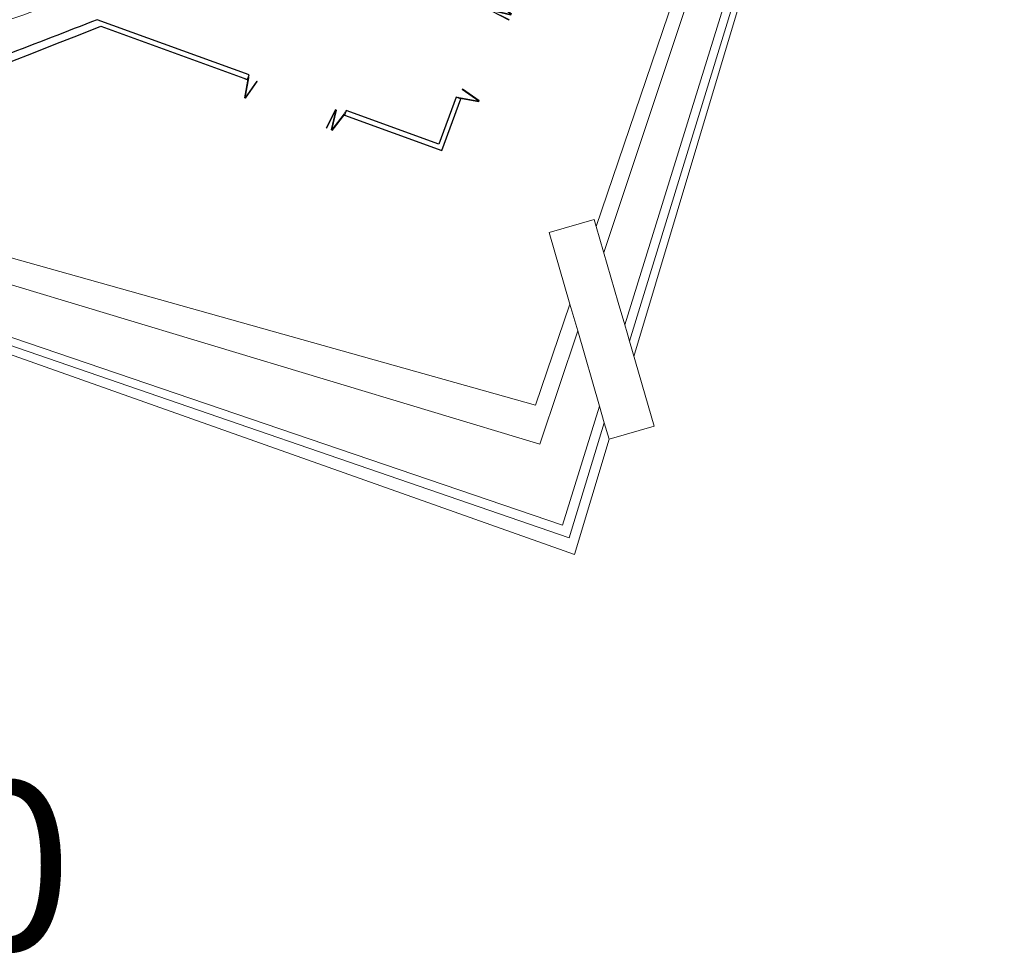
# Model space of a CAD drawing. Header units: millimetres. Extents: x 1512 to 2105, y 794 to 1149.
# Tile 121 of 256: x 1669 to 1709, y 1031 to 1069. Entities that reach past the tile are written whole.
import ezdxf

# ---------------------------------------------------------------- set-up
doc = ezdxf.new("R2010")
doc.units = ezdxf.units.MM
for name, color, linetype, lineweight in [('A-DOOR', 31, 'Continuous', 9), ('A-DOOR-FRAM', 31, 'Continuous', 9), ('A-GENM', 13, 'Continuous', 9), ('A-WALL', 113, 'Continuous', 9)]:
    doc.layers.add(name, color=color, linetype=linetype, lineweight=lineweight)
doc.styles.get("Standard").update_dxf_attribs({"font": 'arial.ttf'})

# ---------------------------------------------------------------- blocks, each defined once
blk = doc.blocks.new('Generic Models 1 - Generic Models 1-135348-همکف')
at = {"layer": 'A-GENM'}
for p, q in [((-85.546, 23.286), (-100.58, -26.931)), ((-85.868, 22.238), (-100.76, -26.308)), ((-86.509, 20.937), (-100.95, -25.65)), ((-102.106, -21.653), (-90.496, 12.574)), ((-90.161, 12.239), (-101.8, -22.713)), ((-102.984, -34.963), (-159.134, -15.085)), ((-103.208, -34.289), (-158.981, -15.085)), ((-103.469, -33.776), (-158.319, -15.085)), ((-104.389, -30.489), (-155.484, -15.085)), ((-153.771, -15.085), (-104.565, -28.9)), ((-104.015, -21.891), (-102.19, -21.363)), ((-102.19, -21.363), (-102.106, -21.653)), ((-103.174, -24.8), (-104.015, -21.891)), ((-101.214, -24.737), (-100.95, -25.65)), ((-104.565, -28.9), (-103.174, -24.8)), ((-102.858, -25.891), (-103.174, -24.8)), ((-102.858, -25.891), (-104.389, -30.489)), ((-101.973, -28.95), (-102.858, -25.891)), ((-100.858, -25.968), (-100.76, -26.308)), ((-101.973, -28.95), (-103.469, -33.776)), ((-101.778, -29.626), (-101.973, -28.95)), ((-101.778, -29.626), (-103.208, -34.289)), ((-101.585, -30.291), (-101.778, -29.626)), ((-101.585, -30.291), (-102.984, -34.963))]:
    blk.add_line(p, q, dxfattribs=at)
blk = doc.blocks.new('Generic Models 6 - Generic Models 6-166558-همکف')
at = {"layer": 'A-GENM'}
for p, q in [((-104.015, -21.891), (-102.19, -21.363)), ((-102.106, -21.653), (-101.214, -24.737)), ((-100.95, -25.65), (-100.858, -25.968)), ((-100.76, -26.308), (-99.76, -29.763)), ((-101.585, -30.291), (-99.76, -29.763))]:
    blk.add_line(p, q, dxfattribs=at)
blk = doc.blocks.new('5_Panel_Bi-Fold_Door_Metric_7271 - 2500 x 4300-134297-همکف')
at = {"layer": 'A-DOOR'}
for p, q in [((-2.097, 0.067), (-1.84, 0.857)), ((-1.816, 0.849), (-2.072, 0.06)), ((-1.84, 0.857), (-1.816, 0.849)), ((-1.792, 0.852), (-1.816, 0.849)), ((-1.816, 0.849), (-1.72, 0.025)), ((-1.696, 0.027), (-1.792, 0.852)), ((-1.696, 0.027), (-1.6, 0.852)), ((-1.575, 0.849), (-1.672, 0.025)), ((-1.6, 0.852), (-1.575, 0.849)), ((1.696, 0.031), (1.911, 0.833)), ((1.935, 0.826), (1.72, 0.025)), ((1.911, 0.833), (1.935, 0.826)), ((1.959, 0.83), (1.935, 0.826)), ((1.935, 0.826), (2.072, 0.008)), ((2.097, 0.012), (1.959, 0.83)), ((-2.072, 0.06), (-2.097, 0.067)), ((-1.72, 0.025), (-1.696, 0.027)), ((-1.672, 0.025), (-1.696, 0.027)), ((1.72, 0.025), (1.696, 0.031)), ((2.072, 0.008), (2.097, 0.012))]:
    blk.add_line(p, q, dxfattribs=at)
at = {"layer": 'A-DOOR', "lineweight": 18}
for p, q in [((-2.1, 0.11), (-2.2, 0.11)), ((-2.2, 0.11), (-2.2, 0.1)), ((-2.2, 0.1), (-2.1, 0.1)), ((-2.1, 0.1), (-2.1, 0.11)), ((2.2, 0.11), (2.1, 0.11)), ((2.1, 0.11), (2.1, 0.1)), ((2.1, 0.1), (2.2, 0.1)), ((2.2, 0.1), (2.2, 0.11))]:
    blk.add_line(p, q, dxfattribs=at)
at = {"layer": 'A-DOOR-FRAM'}
for p, q in [((-2.075, 0.015), (-2.1, 0.015)), ((-2.1, 0.015), (-2.1, -0.01)), ((-2.075, -0.01), (-2.075, 0.015)), ((2.1, 0.015), (2.075, 0.015)), ((2.075, 0.015), (2.075, -0.01)), ((2.1, -0.01), (2.1, 0.015)), ((-2.1, -0.01), (-2.075, -0.01)), ((2.075, -0.01), (2.1, -0.01))]:
    blk.add_line(p, q, dxfattribs=at)

msp = doc.modelspace()

# ---------------------------------------------------------------- linework, layer by layer
at = {"layer": 'A-WALL', "lineweight": 25}
for p, q in [((1678.696, 1067.104), (1672.537, 1069.346)), ((1672.683, 1069.08), (1678.627, 1066.916)), ((1678.627, 1066.916), (1678.696, 1067.104)), ((1687.095, 1066.205), (1686.401, 1064.3)), ((1686.521, 1064.043), (1687.283, 1066.137)), ((1687.283, 1066.137), (1687.095, 1066.205)), ((1682.642, 1065.668), (1682.574, 1065.48)), ((1682.574, 1065.48), (1686.521, 1064.043)), ((1686.401, 1064.3), (1682.642, 1065.668))]:
    msp.add_line(p, q, dxfattribs=at)
at = {"layer": 'A-WALL', "lineweight": 25, "flags": 128}
msp.add_lwpolyline([(1664.481, 1065.871), (1665.393, 1066.228), (1666.304, 1066.584), (1667.215, 1066.941), (1668.126, 1067.297), (1669.038, 1067.654), (1669.949, 1068.01), (1670.86, 1068.367), (1671.772, 1068.723), (1672.683, 1069.08)], dxfattribs=at)
at = {"layer": 'A-WALL'}
msp.add_open_spline([(1670.779, 1069.986), (1669.474, 1069.522), (1666.536, 1068.479), (1663.599, 1067.436), (1661.967, 1066.857)], degree=3, knots=[0, 0, 0, 0, 0.444444, 1, 1, 1, 1], dxfattribs=at)
at = {"layer": 'A-WALL', "lineweight": 25}
msp.add_open_spline([(1672.537, 1069.346), (1671.288, 1068.864), (1668.479, 1067.78), (1665.67, 1066.697), (1664.109, 1066.095)], degree=3, knots=[0, 0, 0, 0, 0.444444, 1, 1, 1, 1], dxfattribs=at)
at = {"layer": 'A-WALL'}
for points in [[(1672.528, 1069.349), (1672.531, 1069.348), (1672.534, 1069.347), (1672.537, 1069.346)], [(1672.537, 1069.346), (1672.534, 1069.347), (1672.531, 1069.348), (1672.528, 1069.349)]]:
    msp.add_open_spline(points, degree=3, dxfattribs=at)

# ---------------------------------------------------------------- block references
at = {"layer": 'A-DOOR'}
for p, rotation in [((1687.907, 1068.144), 250), ((1680.635, 1066.292), 160)]:
    msp.add_blockref('5_Panel_Bi-Fold_Door_Metric_7271 - 2500 x 4300-134297-همکف', p, dxfattribs=dict(at, rotation=rotation))
at = {"layer": 'A-GENM'}
for name in ['Generic Models 1 - Generic Models 1-135348-همکف', 'Generic Models 6 - Generic Models 6-166558-همکف']:
    msp.add_blockref(name, (1794.891, 1082.608), dxfattribs=at)

# ---------------------------------------------------------------- texts
at = {"insert": (1666.333, 1038.434), "char_height": 6.86, "attachment_point": 1}
msp.add_mtext_dynamic_manual_height_columns('0', width=263.75013, gutter_width=34.302, heights=[0], dxfattribs=at)

doc.saveas('drawing.dxf')
